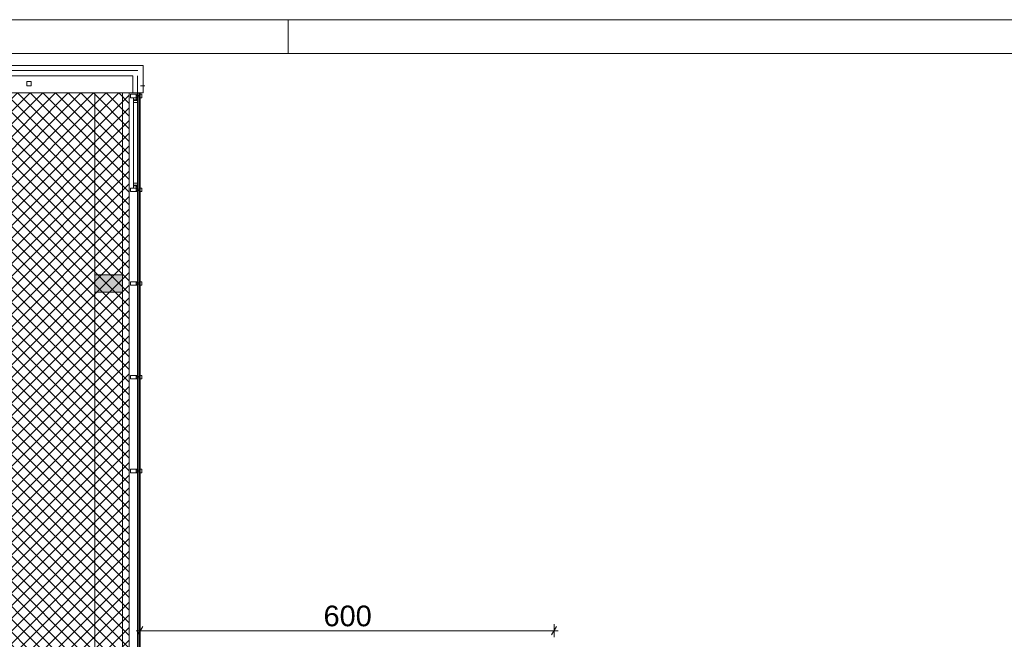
# Paper-space layout 'AP-08 STREFY POŻAROWE I EWAKUACJA - PIĘTRO 6' of a CAD drawing. Header units: millimetres. Extents: x 0 to 594, y 0 to 450.
# Tile 9 of 14: x 195 to 338, y 360 to 450. Entities that reach past the tile are written whole.
import ezdxf
from ezdxf.xclip import XClip

# ---------------------------------------------------------------- set-up
doc = ezdxf.new("R2010")
doc.units = ezdxf.units.MM
doc.header["$MEASUREMENT"] = 0
doc.header["$XCLIPFRAME"] = 0
doc.linetypes.add('DASHED', pattern=[2000, 1000, -1000])
doc.linetypes.add('DASHED2', pattern=[375, 250, -125])
for name, color, linetype, lineweight in [('A_Arkusz_Nr_pióra__1', 7, 'Continuous', 20), ('A_podkład_Nr_pióra__2', 8, 'Continuous', 13), ('A_wymiary_Nr_pióra__3', 30, 'Continuous', 13)]:
    doc.layers.add(name, color=color, linetype=linetype, lineweight=lineweight)
for name, color, linetype, lineweight, true_color in [('A_Arkusz_Nr_pióra__237', 7, 'Continuous', 5, 0x343434), ('A_podkład_Nr_pióra__254', 7, 'Continuous', 5, 0xfdfdfd), ('A_ppoż proj_Nr_pióra__71', 7, 'Continuous', 5, 0xcbfe65)]:
    doc.layers.add(name, color=color, linetype=linetype, lineweight=lineweight, true_color=true_color)
doc.layers.add('A_podrys', color=7, linetype='Continuous')
doc.styles.add('STYL_AUTOMATYCZNY_4', font='arial.ttf')
doc.linetypes.add('BATTING', pattern='A,0,[1,AP-08 STREFY POŻAROWE I EWAKUACJA - PIĘTRO 61.Shx,S=4.001,R=0,X=0,Y=0],-4.001,0', length=4.001)

# ---------------------------------------------------------------- blocks, each defined once
blk = doc.blocks.new('Rysunek_1_1', base_point=(-1569.28, -182.96))
at = {"layer": 'A_podkład_Nr_pióra__254', "linetype": 'Continuous', "lineweight": 5, "true_color": 0xfdfdfd}
blk.add_hatch(color=7, dxfattribs=at).paths.add_polyline_path([(205.97, 410.47), (209.97, 410.47), (209.97, 412.97), (205.97, 412.97)])
at = {"layer": 'A_ppoż proj_Nr_pióra__71', "linetype": 'Continuous', "lineweight": 5, "true_color": 0xcbfe65}
h = blk.add_hatch(dxfattribs=at)
h.set_pattern_fill('bloczki_betonowe_0001', color=71, style=0, pattern_type=2)
h.set_pattern_definition([(45, (-1569.2778, -182.9554), (-0.9192388, 0.9192388), []), (135, (-1569.2778, -182.9554), (0.9192388, 0.9192388), [])])
h.paths.add_polyline_path([(76.12, 224.07), (76.12, 136.57), (204.02, 136.57), (204.02, 201.67), (215.32, 201.67), (215.32, 265.97), (204.22, 265.97), (204.22, 355.07), (210.97, 355.07), (210.97, 439.37), (172.83, 439.37), (172.83, 351.77), (76.12, 351.77), (76.12, 264.27), (142.83, 264.27), (142.83, 260.28), (165.57, 260.28), (165.57, 228.55), (144.19, 228.55), (144.19, 224.07)])
at = {"layer": 'A_podkład_Nr_pióra__2', "color": 8, "linetype": 'Continuous', "lineweight": 13}
for p, q in [((142.22, 443.37), (211.47, 443.37)), ((212.97, 443.37), (211.47, 443.37)), ((212.97, 439.37), (212.97, 443.37)), ((142.22, 441.87), (211.47, 441.87)), ((211.47, 439.37), (211.47, 441.87)), ((196.72, 440.42), (196.12, 440.42)), ((175.22, 439.37), (212.97, 439.37)), ((212.17, 439.17), (211.17, 439.17)), ((211.17, 439.17), (211.17, 438.67)), ((211.17, 438.67), (212.17, 438.67)), ((211.57, 438.67), (211.57, 437.97)), ((211.57, 438.37), (211.97, 438.37)), ((211.97, 438.37), (211.97, 439.17)), ((211.97, 439.02), (212.57, 439.02)), ((211.97, 438.82), (212.57, 438.82)), ((212.07, 438.27), (212.07, 438.47)), ((212.07, 438.47), (212.17, 438.47)), ((212.17, 439.39), (212.17, 438.47)), ((212.17, 437.97), (212.17, 438.47)), ((212.27, 439.39), (212.27, 355.07)), ((212.47, 439.39), (212.47, 355.07)), ((212.57, 439.39), (212.57, 439.17)), ((212.57, 438.67), (212.57, 439.17)), ((212.57, 439.17), (212.77, 439.17)), ((212.57, 438.67), (212.57, 355.07)), ((211.57, 438.27), (212.07, 438.27)), ((211.57, 426.27), (211.57, 437.97)), ((211.57, 437.97), (212.17, 437.97)), ((212.17, 437.97), (212.17, 426.27)), ((212.17, 425.57), (211.17, 425.57)), ((211.17, 425.57), (211.17, 425.07)), ((211.57, 425.57), (211.57, 426.27)), ((211.57, 426.27), (212.17, 426.27)), ((211.57, 425.97), (212.07, 425.97)), ((211.57, 425.87), (211.97, 425.87)), ((211.97, 425.07), (211.97, 425.87)), ((212.07, 425.97), (212.07, 425.77)), ((212.07, 425.77), (212.17, 425.77)), ((212.17, 426.27), (212.17, 425.77)), ((212.17, 425.77), (212.17, 355.07)), ((212.57, 425.57), (212.77, 425.57)), ((211.17, 425.07), (212.17, 425.07)), ((211.97, 425.42), (212.57, 425.42)), ((211.97, 425.22), (212.57, 425.22)), ((212.17, 411.97), (211.17, 411.97)), ((211.17, 411.97), (211.17, 411.47)), ((211.17, 411.47), (212.17, 411.47)), ((211.97, 411.47), (211.97, 411.97)), ((211.97, 411.82), (212.57, 411.82)), ((211.97, 411.62), (212.57, 411.62)), ((212.57, 411.97), (212.77, 411.97)), ((212.17, 398.37), (211.17, 398.37)), ((211.17, 398.37), (211.17, 397.87)), ((211.97, 397.87), (211.97, 398.37)), ((212.57, 398.37), (212.77, 398.37)), ((211.17, 397.87), (212.17, 397.87)), ((211.97, 398.22), (212.57, 398.22)), ((211.97, 398.02), (212.57, 398.02)), ((212.17, 384.77), (211.17, 384.77)), ((211.17, 384.77), (211.17, 384.27)), ((211.17, 384.27), (212.17, 384.27)), ((211.97, 384.27), (211.97, 384.77)), ((211.97, 384.62), (212.57, 384.62)), ((211.97, 384.42), (212.57, 384.42)), ((212.57, 384.77), (212.77, 384.77))]:
    blk.add_line(p, q, dxfattribs=at)
at = {"layer": 'A_podkład_Nr_pióra__2', "color": 8, "linetype": 'BATTING', "lineweight": 13}
for p, q in [((212.2, 442.62), (141.47, 442.62)), ((212.17, 439.39), (212.17, 441.87))]:
    blk.add_line(p, q, dxfattribs=at)
at = {"layer": 'A_podkład_Nr_pióra__2', "color": 8, "linetype": 'DASHED', "lineweight": 13}
for p, q in [((196.72, 441.02), (196.12, 441.02)), ((213.22, 440.42), (212.62, 440.42))]:
    blk.add_line(p, q, dxfattribs=at)
at = {"layer": 'A_podkład_Nr_pióra__2', "color": 8, "linetype": 'DASHED2', "lineweight": 13}
for p, q in [((205.97, 439.37), (205.97, 355.07)), ((209.97, 439.37), (209.97, 355.07)), ((210.97, 439.37), (210.97, 355.07))]:
    blk.add_line(p, q, dxfattribs=at)
at = {"layer": 'A_podkład_Nr_pióra__2', "color": 8, "linetype": 'DASHED', "lineweight": 13, "flags": 128}
blk.add_lwpolyline([(196.12, 441.02), (196.12, 440.42), (196.72, 440.42), (196.72, 441.02)], close=True, dxfattribs=at)
at = {"layer": 'A_podkład_Nr_pióra__2', "color": 8, "linetype": 'Continuous', "lineweight": 13, "flags": 128}
for points in [[(212.57, 438.67), (212.57, 439.17), (212.77, 439.17), (212.77, 438.67)], [(212.57, 438.67), (212.57, 439.17), (212.77, 439.17), (212.77, 438.67)], [(212.57, 425.07), (212.57, 425.57), (212.77, 425.57), (212.77, 425.07)], [(205.97, 410.47), (205.97, 412.97), (209.97, 412.97), (209.97, 410.47)], [(212.57, 411.47), (212.57, 411.97), (212.77, 411.97), (212.77, 411.47)], [(212.57, 397.87), (212.57, 398.37), (212.77, 398.37), (212.77, 397.87)], [(212.57, 384.27), (212.57, 384.77), (212.77, 384.77), (212.77, 384.27)]]:
    blk.add_lwpolyline(points, close=True, dxfattribs=at)
at = {"layer": 'A_wymiary_Nr_pióra__3', "color": 30, "linetype": 'Continuous', "lineweight": 13}
for p, q in [((211.96, 361.35), (212.57, 361.35)), ((212.93, 361.98), (212.21, 360.73)), ((212.57, 360.42), (212.57, 362.29)), ((212.57, 361.35), (272.57, 361.35)), ((272.21, 360.73), (272.93, 361.98)), ((272.57, 360.42), (272.57, 362.29)), ((272.57, 361.35), (273.18, 361.35))]:
    blk.add_line(p, q, dxfattribs=at)
at = {"layer": 'A_wymiary_Nr_pióra__3', "color": 30, "linetype": 'Continuous', "lineweight": 13, "insert": (239.14, 361.95), "char_height": 3, "width": 6.8645, "attachment_point": 7, "style": 'STYL_AUTOMATYCZNY_4'}
blk.add_mtext('\\A1;{\\pql;\\fArial|b0|i0|c238|p0;\\W1.000000;600}', dxfattribs=at)

psp = doc.layouts.new('AP-08 STREFY POŻAROWE I EWAKUACJA - PIĘTRO 6')

# ---------------------------------------------------------------- linework, layer by layer
at = {"layer": 'A_Arkusz_Nr_pióra__1', "color": 7, "linetype": 'Continuous', "lineweight": 20}
psp.add_line((589.1, 445.1), (29.9, 445.1), dxfattribs=at)
at = {"layer": 'A_Arkusz_Nr_pióra__1', "color": 7, "linetype": 'Continuous', "lineweight": 20, "flags": 128}
psp.add_lwpolyline([(0, 450), (594, 450), (594, 0), (0, 0)], close=True, dxfattribs=at)
at = {"layer": 'A_Arkusz_Nr_pióra__237', "color": 250, "linetype": 'Continuous', "lineweight": 5, "true_color": 0x343434}
psp.add_line((234, 445.1), (234, 450), dxfattribs=at)

# ---------------------------------------------------------------- block references
at = {"layer": 'A_podrys', "color": 37, "linetype": 'Continuous', "lineweight": 5, "true_color": 0x656532}
ref = psp.add_blockref('Rysunek_1_1', (-1569.28, -182.96), dxfattribs=at)
XClip(ref).set_block_clipping_path([(29.90003743, 88.3564149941), (559.0435101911, 445.1)])

doc.saveas('drawing.dxf')
